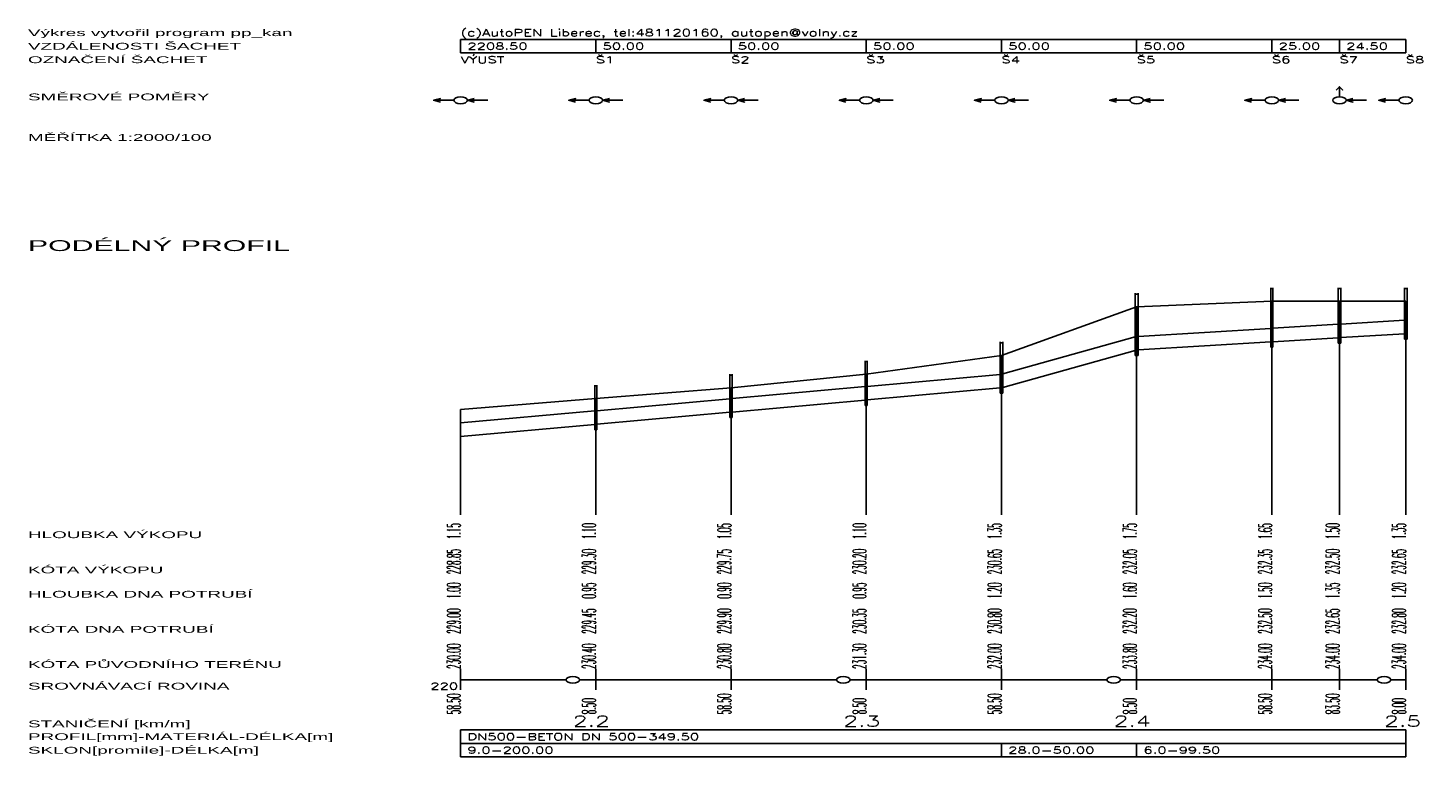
# Model space of a CAD drawing. Header units: metres. Extents: x -642454 to -638417, y -1063890 to -1061935.
# Tile 1 of 11: x -642454 to -641937, y -1063890 to -1063621. Entities that reach past the tile are written whole.
import ezdxf

# ---------------------------------------------------------------- set-up
doc = ezdxf.new("R2010")
doc.units = ezdxf.units.M
for name, color, linetype in [('KOTY', 7, 'Continuous'), ('KOTY_L', 7, 'Continuous'), ('KOTY_N', 7, 'Continuous'), ('KOTY_S', 7, 'Continuous'), ('legenda', 250, 'Continuous'), ('NADPIS_1', 7, 'Continuous'), ('objekty na TV-šachta', 7, 'Continuous'), ('POTRUBI', 1, 'Continuous'), ('ROVINA_100', 7, 'Continuous'), ('ROVINA_K', 7, 'Continuous'), ('ROVINA_L', 1, 'Continuous'), ('ROVINA_O', 1, 'Continuous'), ('SACHTY_N', 7, 'Continuous'), ('SACHTY_R', 1, 'Continuous'), ('SACHTY_SPK', 7, 'Continuous'), ('SACHTY_SPS', 7, 'Continuous'), ('TABULKY_L', 7, 'Continuous'), ('TABULKY_T', 7, 'Continuous'), ('TEREN_L', 3, 'Continuous')]:
    doc.layers.add(name, color=color, linetype=linetype)
doc.styles.add('Legend', font='arial.ttf', dxfattribs={"width": 0.8})
doc.styles.add('STYL_PP', font='ROMANS.SHX')

# ---------------------------------------------------------------- blocks, each defined once
blk = doc.blocks.new('svodný drén')
at = {"layer": 'KOTY_L'}
for p, q in [((150, 65), (150, 140)), ((162.5, 65), (162.5, 140)), ((174.75, 65), (174.75, 140)), ((125, 65), (125, 138)), ((100, 65), (100, 120)), ((75, 65), (75, 113)), ((50, 65), (50, 108)), ((25, 65), (25, 104)), ((0, 65), (0, 100)), ((0, 61), (0, 65)), ((25, 61), (25, 65)), ((50, 61), (50, 65)), ((75, 61), (75, 65)), ((100, 61), (100, 65)), ((125, 61), (125, 65)), ((150, 61), (150, 65)), ((162.5, 61), (162.5, 65)), ((174.75, 61), (174.75, 65)), ((0, 0), (0, 4)), ((25, 0), (25, 4)), ((50, 0), (50, 4)), ((75, 0), (75, 4)), ((100, 0), (100, 4)), ((125, 0), (125, 4)), ((150, 0), (150, 4)), ((162.5, 0), (162.5, 4)), ((174.75, 0), (174.75, 4)), ((0, 0), (0, -3.75)), ((25, 0), (25, -3.75)), ((50, 0), (50, -3.75)), ((75, 0), (75, -3.75)), ((100, 0), (100, -3.75)), ((125, 0), (125, -3.75)), ((150, 0), (150, -3.75)), ((162.5, 0), (162.5, -3.75)), ((174.75, 0), (174.75, -3.75))]:
    blk.add_line(p, q, dxfattribs=at)
at = {"layer": 'POTRUBI'}
for p, q in [((162.75, 131.55), (174.5, 132.97)), ((125.25, 127.03), (149.8, 129.99)), ((150.2, 130.04), (162.25, 131.49)), ((100.25, 113.14), (124.75, 126.86)), ((162.75, 126.55), (174.5, 127.97)), ((125.25, 122.03), (149.8, 124.99)), ((150.2, 125.04), (162.25, 126.49)), ((100.25, 108.14), (124.75, 121.86)), ((75.2, 108.54), (99.75, 112.95)), ((50.2, 104.04), (74.8, 108.46)), ((75.2, 103.54), (99.75, 107.95)), ((25.2, 99.54), (49.8, 103.96)), ((50.2, 99.04), (74.8, 103.46)), ((0, 95), (24.8, 99.46)), ((25.2, 94.54), (49.8, 98.96)), ((0, 90), (24.8, 94.46))]:
    blk.add_line(p, q, dxfattribs=at)
at = {"layer": 'ROVINA_L'}
for p, q in [((0, 0), (19.5, 0)), ((22, 0), (69.5, 0)), ((72, 0), (119.5, 0)), ((122, 0), (169.5, 0)), ((172, 0), (174.75, 0))]:
    blk.add_line(p, q, dxfattribs=at)
at = {"layer": 'ROVINA_O'}
for centre in [(20.75, 0), (70.75, 0), (120.75, 0), (170.75, 0)]:
    blk.add_circle(centre, 1.25, dxfattribs=at)
at = {"layer": 'SACHTY_R'}
for p, q in [((149.8, 145), (149.8, 123.02)), ((150.2, 123.02), (150.2, 145)), ((162.25, 145), (162.25, 124.52)), ((162.75, 124.52), (162.75, 145)), ((174.5, 145), (174.5, 126)), ((175, 126), (175, 145)), ((124.75, 143), (124.75, 120)), ((125.25, 120), (125.25, 143)), ((99.75, 125), (99.75, 106)), ((100.25, 106), (100.25, 125)), ((162.25, 124.52), (162.75, 124.52)), ((174.5, 126), (175, 126)), ((149.8, 123.02), (150.2, 123.02)), ((124.75, 120), (125.25, 120)), ((74.8, 118), (74.8, 101.5)), ((75.2, 101.5), (75.2, 118)), ((49.8, 113), (49.8, 97)), ((50.2, 97), (50.2, 113)), ((24.8, 109), (24.8, 92.5)), ((25.2, 92.5), (25.2, 109)), ((99.75, 106), (100.25, 106)), ((74.8, 101.5), (75.2, 101.5)), ((49.8, 97), (50.2, 97)), ((24.8, 92.5), (25.2, 92.5))]:
    blk.add_line(p, q, dxfattribs=at)
for points in [[(149.8, 144.37), (150.2, 144.37), (149.8, 145), (150.2, 145)], [(162.25, 144.37), (162.75, 144.37), (162.25, 145), (162.75, 145)], [(174.5, 144.37), (175, 144.37), (174.5, 145), (175, 145)], [(124.75, 142.37), (125.25, 142.37), (124.75, 143), (125.25, 143)], [(174.5, 126), (174.75, 126), (174.5, 127.97), (174.75, 128)], [(174.75, 126), (175, 126), (174.75, 128), (175, 128)], [(99.75, 124.37), (100.25, 124.37), (99.75, 125), (100.25, 125)], [(149.8, 123.02), (150, 123.02), (149.8, 124.99), (150, 125.02)], [(150, 123.02), (150.2, 123.02), (150, 125.02), (150.2, 125.04)], [(162.25, 124.52), (162.5, 124.52), (162.25, 126.49), (162.5, 126.52)], [(162.5, 124.52), (162.75, 124.52), (162.5, 126.52), (162.75, 126.55)], [(124.75, 120), (125, 120), (124.75, 121.86), (125, 122)], [(125, 120), (125.25, 120), (125, 122), (125.25, 122.03)], [(74.8, 117.37), (75.2, 117.37), (74.8, 118), (75.2, 118)], [(49.8, 112.37), (50.2, 112.37), (49.8, 113), (50.2, 113)], [(24.8, 108.37), (25.2, 108.37), (24.8, 109), (25.2, 109)], [(99.75, 106), (100, 106), (99.75, 107.95), (100, 108)], [(100, 106), (100.25, 106), (100, 108), (100.25, 108.14)], [(74.8, 101.5), (75, 101.5), (74.8, 103.46), (75, 103.5)], [(75, 101.5), (75.2, 101.5), (75, 103.5), (75.2, 103.54)], [(49.8, 97), (50, 97), (49.8, 98.96), (50, 99)], [(50, 97), (50.2, 97), (50, 99), (50.2, 99.04)], [(24.8, 92.5), (25, 92.5), (24.8, 94.46), (25, 94.5)], [(25, 92.5), (25.2, 92.5), (25, 94.5), (25.2, 94.54)]]:
    blk.add_solid(points, dxfattribs=at)
at = {"layer": 'SACHTY_SPK'}
for centre in [(0, 214.34), (25, 214.34), (50, 214.34), (75, 214.34), (100, 214.34), (125, 214.34), (150, 214.34), (162.5, 214.34), (174.75, 214.34)]:
    blk.add_circle(centre, 1.25, dxfattribs=at)
at = {"layer": 'SACHTY_SPS'}
for points in [[(162.5, 215.59), (162.5, 219.34), (163.12, 218.09), (162.5, 219.34), (161.88, 218.09)], [(-1.25, 214.34), (-5, 214.34), (-3.75, 214.96), (-5, 214.34), (-3.75, 213.71)], [(5, 214.34), (1.25, 214.34), (2.5, 213.71), (1.25, 214.34), (2.5, 214.96)], [(23.75, 214.34), (20, 214.34), (21.25, 214.96), (20, 214.34), (21.25, 213.71)], [(30, 214.34), (26.25, 214.34), (27.5, 213.71), (26.25, 214.34), (27.5, 214.96)], [(48.75, 214.34), (45, 214.34), (46.25, 214.96), (45, 214.34), (46.25, 213.71)], [(55, 214.34), (51.25, 214.34), (52.5, 213.71), (51.25, 214.34), (52.5, 214.96)], [(73.75, 214.34), (70, 214.34), (71.25, 214.96), (70, 214.34), (71.25, 213.71)], [(80, 214.34), (76.25, 214.34), (77.5, 213.71), (76.25, 214.34), (77.5, 214.96)], [(98.75, 214.34), (95, 214.34), (96.25, 214.96), (95, 214.34), (96.25, 213.71)], [(105, 214.34), (101.25, 214.34), (102.5, 213.71), (101.25, 214.34), (102.5, 214.96)], [(123.75, 214.34), (120, 214.34), (121.25, 214.96), (120, 214.34), (121.25, 213.71)], [(130, 214.34), (126.25, 214.34), (127.5, 213.71), (126.25, 214.34), (127.5, 214.96)], [(148.75, 214.34), (145, 214.34), (146.25, 214.96), (145, 214.34), (146.25, 213.71)], [(155, 214.34), (151.25, 214.34), (152.5, 213.71), (151.25, 214.34), (152.5, 214.96)], [(167.5, 214.34), (163.75, 214.34), (165, 213.71), (163.75, 214.34), (165, 214.96)], [(173.5, 214.34), (169.75, 214.34), (171, 214.96), (169.75, 214.34), (171, 213.71)]]:
    blk.add_lwpolyline(points, dxfattribs=at)
at = {"layer": 'TABULKY_L'}
for p, q in [((174.75, 236.84), (0, 236.84)), ((0, 236.84), (0, 231.84)), ((0, 236.84), (0, 231.84)), ((25, 236.84), (25, 231.84)), ((25, 236.84), (25, 231.84)), ((50, 236.84), (50, 231.84)), ((50, 236.84), (50, 231.84)), ((75, 236.84), (75, 231.84)), ((75, 236.84), (75, 231.84)), ((100, 236.84), (100, 231.84)), ((100, 236.84), (100, 231.84)), ((125, 236.84), (125, 231.84)), ((125, 236.84), (125, 231.84)), ((150, 236.84), (150, 231.84)), ((150, 236.84), (150, 231.84)), ((162.5, 236.84), (162.5, 231.84)), ((162.5, 236.84), (162.5, 231.84)), ((174.75, 231.84), (174.75, 236.84)), ((174.75, 236.84), (174.75, 231.84)), ((0, 231.84), (174.75, 231.84)), ((174.75, -18.55), (0, -18.55)), ((0, -18.55), (0, -23.55)), ((174.75, -23.55), (174.75, -18.55)), ((174.75, -23.55), (174.75, -18.55)), ((174.75, -23.55), (0, -23.55)), ((0, -23.55), (0, -28.55)), ((0, -23.55), (174.75, -23.55)), ((100, -28.55), (100, -23.55)), ((125, -28.55), (125, -23.55)), ((174.75, -28.55), (174.75, -23.55)), ((174.75, -28.55), (174.75, -23.55)), ((0, -28.55), (174.75, -28.55))]:
    blk.add_line(p, q, dxfattribs=at)
at = {"layer": 'TEREN_L'}
for p, q in [((125, 138), (150, 140)), ((150, 140), (162.5, 140)), ((162.5, 140), (174.75, 140)), ((100, 120), (125, 138)), ((75, 113), (100, 120)), ((50, 108), (75, 113)), ((25, 104), (50, 108)), ((0, 100), (25, 104))]:
    blk.add_line(p, q, dxfattribs=at)
at = {"layer": 'KOTY', "style": 'STYL_PP', "width": 0.8}
for s, p in [('1.15', (0, 52)), ('1.10', (25, 52)), ('1.05', (50, 52)), ('1.10', (75, 52)), ('1.35', (100, 52)), ('1.75', (125, 52)), ('1.65', (150, 52)), ('1.50', (162.5, 52)), ('1.35', (174.75, 52)), ('228.85', (0, 39)), ('229.30', (25, 39)), ('229.75', (50, 39)), ('230.20', (75, 39)), ('230.65', (100, 39)), ('232.05', (125, 39)), ('232.35', (150, 39)), ('232.50', (162.5, 39)), ('232.65', (174.75, 39)), ('1.00', (0, 30)), ('0.95', (25, 30)), ('0.90', (50, 30)), ('0.95', (75, 30)), ('1.20', (100, 30)), ('1.60', (125, 30)), ('1.50', (150, 30)), ('1.35', (162.5, 30)), ('1.20', (174.75, 30)), ('230.00', (0, 4)), ('230.40', (25, 4)), ('230.80', (50, 4)), ('231.30', (75, 4)), ('232.00', (100, 4)), ('233.80', (125, 4)), ('234.00', (150, 4)), ('234.00', (162.5, 4)), ('234.00', (174.75, 4))]:
    blk.add_text(s, height=2.5, rotation=90, dxfattribs=at).set_placement(p)
at = {"layer": 'KOTY_N', "style": 'STYL_PP', "width": 0.8}
for s, p in [('229.00', (0, 17)), ('229.45', (25, 17)), ('229.90', (50, 17)), ('230.35', (75, 17)), ('230.80', (100, 17)), ('232.20', (125, 17)), ('232.50', (150, 17)), ('232.65', (162.5, 17)), ('232.80', (174.75, 17))]:
    blk.add_text(s, height=2.5, rotation=90, dxfattribs=at).set_placement(p)
at = {"layer": 'KOTY_S', "style": 'STYL_PP', "width": 0.8}
for s, p in [('58.50', (0, -12.75)), ('8.50', (25, -12.75)), ('58.50', (50, -12.75)), ('8.50', (75, -12.75)), ('58.50', (100, -12.75)), ('8.50', (125, -12.75)), ('58.50', (150, -12.75)), ('83.50', (162.5, -12.75)), ('8.00', (174.75, -12.75))]:
    blk.add_text(s, height=2.5, rotation=90, dxfattribs=at).set_placement(p)
at = {"layer": 'legenda', "style": 'Legend'}
for s, p in [('Výkres vytvořil program pp_kan', (-80, 238.09)), ('VZDÁLENOSTI ŠACHET', (-80, 233.09)), ('OZNAČENÍ ŠACHET', (-80, 228.09)), ('SMĚROVÉ POMĚRY', (-80, 214.34)), ('MĚŘÍTKA 1:2000/100', (-80, 199.34)), ('HLOUBKA VÝKOPU', (-80, 52.4)), ('KÓTA VÝKOPU', (-80, 39.4)), ('HLOUBKA DNA POTRUBÍ', (-80, 30.4)), ('KÓTA DNA POTRUBÍ', (-80, 17.4)), ('KÓTA PŮVODNÍHO TERÉNU', (-80, 4.4)), ('SROVNÁVACÍ ROVINA', (-80, -3.6)), ('STANIČENÍ [km/m]', (-80, -17.55)), ('PROFIL[mm]-MATERIÁL-DÉLKA[m]', (-80, -22.3)), ('SKLON[promile]-DÉLKA[m]', (-80, -27.3))]:
    blk.add_text(s, height=2.5, dxfattribs=at).set_placement(p)
at = {"layer": 'legenda', "style": 'STYL_PP', "width": 0.8}
blk.add_text('(c)AutoPEN Liberec, tel:481120160, autopen@volny.cz', height=2.5, dxfattribs=at).set_placement((0, 238.09))
at = {"layer": 'NADPIS_1', "style": 'Legend'}
blk.add_text('PODÉLNÝ PROFIL', height=4, dxfattribs=at).set_placement((-80, 158.59))
at = {"layer": 'ROVINA_100', "style": 'STYL_PP', "width": 0.8}
for s, p in [('2.2', (20.75, -17.3)), ('2.3', (70.75, -17.3)), ('2.4', (120.75, -17.3)), ('2.5', (170.75, -17.3))]:
    blk.add_text(s, height=4, dxfattribs=at).set_placement(p)
at = {"layer": 'ROVINA_K', "style": 'STYL_PP', "width": 0.8}
blk.add_text('220', height=2.5, dxfattribs=at).set_placement((-5.6, -3.6))
at = {"layer": 'SACHTY_N', "style": 'STYL_PP', "width": 0.8}
for s, p in [('VÝUST', (0, 228.09)), ('Š1', (25, 228.09)), ('Š2', (50, 228.09)), ('Š3', (75, 228.09)), ('Š4', (100, 228.09)), ('Š5', (125, 228.09)), ('Š6', (150, 228.09)), ('Š7', (162.5, 228.09)), ('Š8', (174.75, 228.09))]:
    blk.add_text(s, height=2.5, dxfattribs=at).set_placement(p)
at = {"layer": 'TABULKY_T', "style": 'STYL_PP', "width": 0.8}
for s, p in [('2208.50', (1.25, 233.09)), ('50.00', (26.25, 233.09)), ('50.00', (51.25, 233.09)), ('50.00', (76.25, 233.09)), ('50.00', (101.25, 233.09)), ('50.00', (126.25, 233.09)), ('25.00', (151.25, 233.09)), ('24.50', (163.75, 233.09)), ('DN500-BETON DN 500-349.50', (1.25, -22.3)), ('9.0-200.00', (1.25, -27.3)), ('28.0-50.00', (101.25, -27.3)), ('6.0-99.50', (126.25, -27.3))]:
    blk.add_text(s, height=2.5, dxfattribs=at).set_placement(p)

msp = doc.modelspace()

# ---------------------------------------------------------------- block references
at = {"layer": 'objekty na TV-šachta', "color": 5, "true_color": 0x0000ff, "xscale": 2}
msp.add_blockref('svodný drén', (-642294.5, -1063861.62), dxfattribs=at)

doc.saveas('drawing.dxf')
